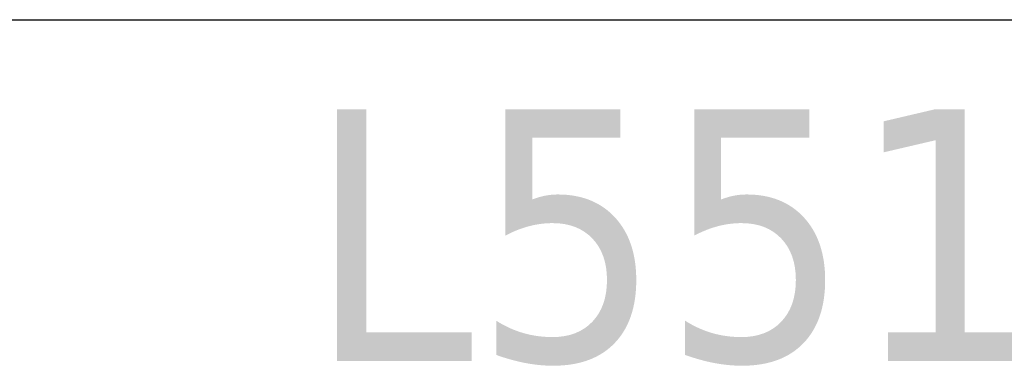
# Model space of a CAD drawing. Header units: metres. Extents: x 397.7 to 427.5, y 12.7 to 28.4.
# Tile 64 of 128: x 407.742 to 408.329, y 26.524 to 26.73. Entities that reach past the tile are written whole.
import ezdxf

# ---------------------------------------------------------------- set-up
doc = ezdxf.new("R2010")
doc.units = ezdxf.units.M
for name, color, linetype, lineweight in [('A-WALL-____-MCUT', 7, 'Continuous', 25), ('A-WALL-____-OTLN', 7, 'Continuous', 25), ('E-LITE-EQPM-IDEN', 7, 'Continuous', 30)]:
    doc.layers.add(name, color=color, linetype=linetype, lineweight=lineweight)
doc.styles.add('Tahoma_4', font='tahoma.ttf', dxfattribs={"height": 0.15})

# ---------------------------------------------------------------- blocks, each defined once
blk = doc.blocks.new('Family - Evans P5-151329-08_ENLLUMENAT_P5')
at = {"layer": 'A-WALL-____-MCUT', "color": 253, "true_color": 0xaaaaaa}
blk.add_line((0, 0), (1.34726, 0), dxfattribs=at)
at = {"layer": 'A-WALL-____-OTLN', "color": 253, "true_color": 0xaaaaaa}
blk.add_line((0, 0), (1.34726, 0), dxfattribs=at)
at = {"layer": 'A-WALL-____-OTLN', "color": 253, "lineweight": 18, "true_color": 0xaaaaaa}
blk.add_line((0, 0), (1.34726, 0), dxfattribs=at)
blk = doc.blocks.new('LONDR55-XX_ZZ-ARQ-CAA-M3D-Londres55_ifc-1-08_ENLLUMENAT_P5')
at = {"layer": 'A-WALL-____-OTLN', "color": 253, "lineweight": 18, "true_color": 0xaaaaaa}
blk.add_blockref('Family - Evans P5-151329-08_ENLLUMENAT_P5', (407.53973, 26.72995), dxfattribs=at)

msp = doc.modelspace()

# ---------------------------------------------------------------- block references
at = {"lineweight": 5}
msp.add_blockref('LONDR55-XX_ZZ-ARQ-CAA-M3D-Londres55_ifc-1-08_ENLLUMENAT_P5', (0, 0), dxfattribs=at)

# ---------------------------------------------------------------- texts
at = {"layer": 'E-LITE-EQPM-IDEN', "insert": (407.91411, 26.67662), "char_height": 0.15, "width": 0.7215187, "attachment_point": 1, "style": 'Tahoma_4'}
msp.add_mtext('L551.4', dxfattribs=at)

doc.saveas('drawing.dxf')
